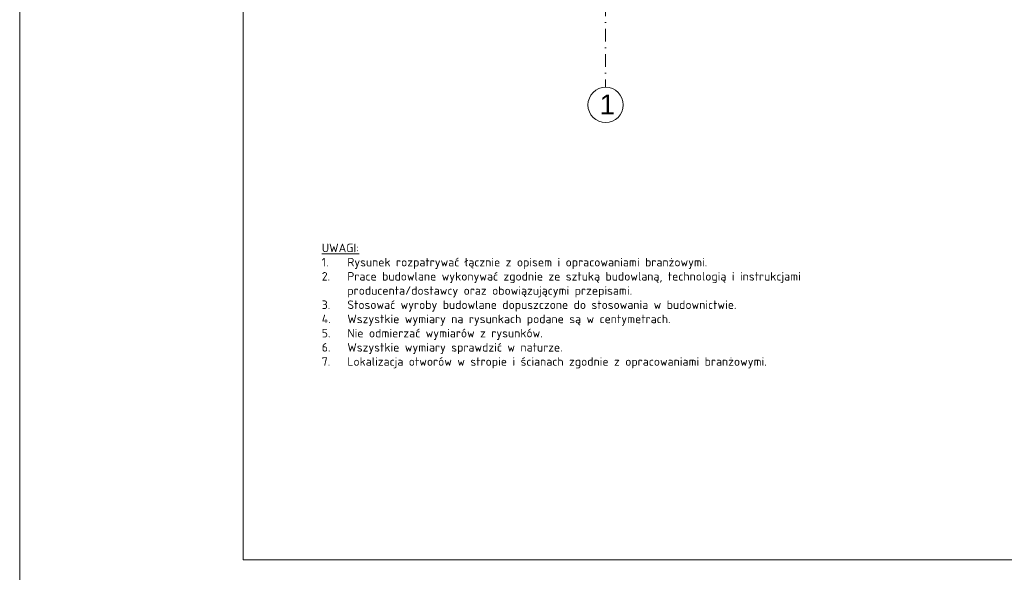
# Model space of a CAD drawing. Header units: millimetres. Extents: x -81893328 to 44149, y -26843406 to 95443303.
# Tile 24 of 100: x 26512 to 28494, y -6120 to -5008. Entities that reach past the tile are written whole.
import ezdxf

# ---------------------------------------------------------------- set-up
doc = ezdxf.new("R2010")
doc.units = ezdxf.units.MM
doc.linetypes.add('DASHDOTX2', pattern=[50.8, 25.4, -12.7, 0, -12.7])
for name, color, linetype, lineweight in [('A- osie', 2, 'DASHDOTX2', 5), ('aRMZ - opisy', 7, 'Continuous', 5), ('aRMZ - osie', 2, 'DASHDOTX2', 5), ('aRMZ - tabelka i ramka', 63, 'Continuous', 13)]:
    doc.layers.add(name, color=color, linetype=linetype, lineweight=lineweight)
doc.styles.add('1-100', font='arial.ttf', dxfattribs={"height": 15})
doc.styles.get("Standard").update_dxf_attribs({"font": 'arial.ttf'})

msp = doc.modelspace()

# ---------------------------------------------------------------- linework, layer by layer
at = {"layer": 'A- osie', "linetype": 'Continuous'}
msp.add_circle((27691.439, -5179.4739), 35.5167, dxfattribs=at)
at = {"layer": 'aRMZ - osie'}
msp.add_line((27691.439, -3601.0521), (27691.439, -5143.9572), dxfattribs=at)
at = {"layer": 'aRMZ - tabelka i ramka', "color": 7, "true_color": 0xffffff}
msp.add_lwpolyline([(26511.7575, -3175.1776), (30711.7575, -3175.1776), (30711.7575, -6145.1776), (26511.7575, -6145.1776)], close=True, dxfattribs=at)
at = {"layer": 'aRMZ - tabelka i ramka'}
msp.add_lwpolyline([(26961.7575, -3225.1776), (30661.7575, -3225.1776), (30661.7575, -6095.1776), (26961.7575, -6095.1776)], close=True, dxfattribs=at)

# ---------------------------------------------------------------- texts
at = {"layer": 'A- osie', "insert": (27679.3336, -5158.5588), "char_height": 40, "width": 38.590363, "attachment_point": 1}
msp.add_mtext('1', dxfattribs=at)
at = {"layer": 'aRMZ - opisy', "ltscale": 45, "insert": (27119.9681, -5458.8384), "char_height": 17.1475, "attachment_point": 1, "style": '1-100'}
msp.add_mtext_dynamic_manual_height_columns('{\\fISOCPEUR|b0|i0|c238|p34;\\LUWAGI:\\P\\pxi-3,l3,t3;\\l1.^IRysunek rozpatrywać łącznie z opisem i opracowaniami branżowymi.\\P2.^IPrace budowlane wykonywać zgodnie ze sztuką budowlaną, technologią i\\~instrukcjami producenta/dostawcy oraz obowiązującymi przepisami.\\P3.^IStosować wyroby budowlane dopuszczone do stosowania w budownictwie.\\P4.^IWszystkie wymiary na rysunkach podane są w centymetrach.\\P5.^INie odmierzać wymiarów z rysunków.\\P6.^IWszystkie wymiary sprawdzić w naturze.\\P7.^ILokalizacja otworów w stropie i ścianach zgodnie z opracowaniami branżowymi.}', width=1105.820105, gutter_width=0, heights=[0], dxfattribs=at)

doc.saveas('drawing.dxf')
